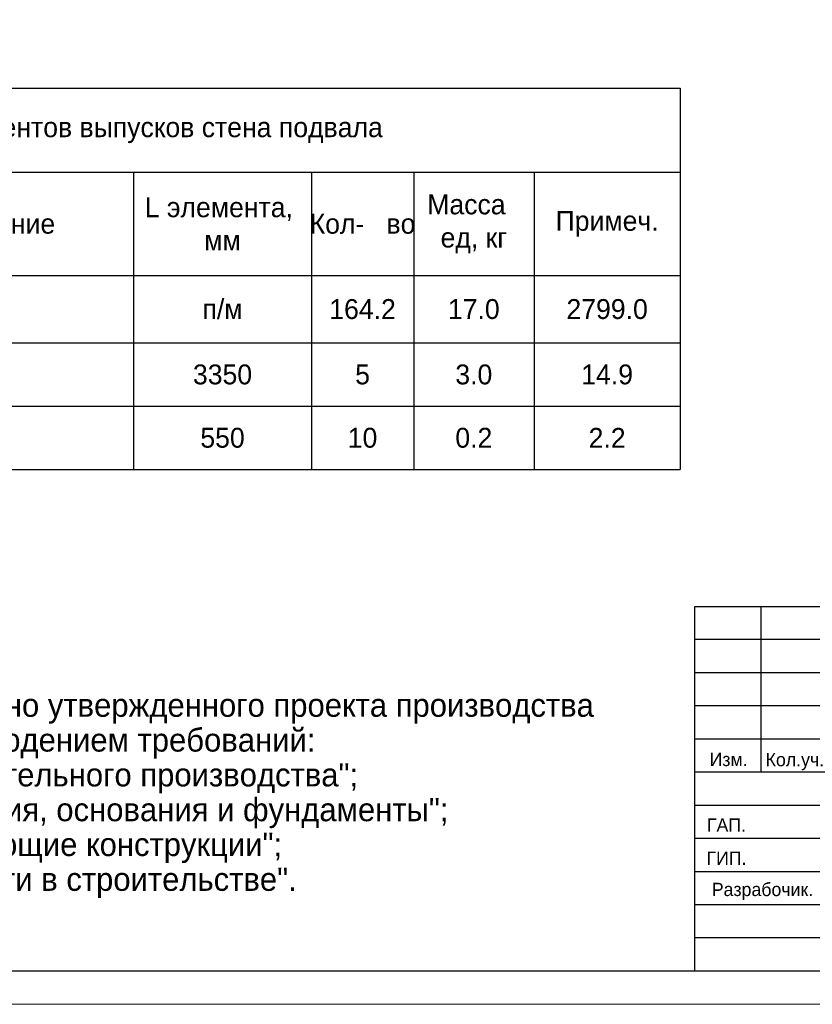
# Model space of a CAD drawing. Header units: millimetres. Extents: x -33345 to 4712671, y -3392 to 121473.
# Tile 195 of 256: x 1072009 to 1083964, y 44501 to 59351. Entities that reach past the tile are written whole.
import ezdxf

# ---------------------------------------------------------------- set-up
doc = ezdxf.new("R2010")
doc.units = ezdxf.units.MM
doc.layers.add('_линия', color=7, linetype='Continuous')
for name, color, linetype, lineweight in [('ACO-текст', 7, 'Continuous', 20), ('Lina', 7, 'Continuous', 20), ('Текст', 7, 'Continuous', 20)]:
    doc.layers.add(name, color=color, linetype=linetype, lineweight=lineweight)
doc.styles.add('ISO', font='isocpeui.ttf')
doc.styles.add('X-U-RW-01$0$StyleROMANS', font='GOTHIC.TTF')

# ---------------------------------------------------------------- blocks, each defined once
blk = doc.blocks.new('*T1618')
at = {"layer": '_линия', "color": 0, "linetype": 'ByBlock', "lineweight": -2, "transparency": 16777216}
for p, q in [((0, 0), (18579, 0)), ((0, 0), (0, -5750)), ((18579, 0), (18579, -5750)), ((0, -1266), (18579, -1266)), ((1636, -1266), (1636, -2823)), ((5184, -1266), (5184, -2823)), ((10334, -1266), (10334, -5750)), ((13015, -1266), (13015, -5750)), ((14558, -1266), (14558, -5750)), ((16373, -1266), (16373, -5750)), ((0, -2823), (18579, -2823)), ((0, -3841), (18579, -3841)), ((1636, -3841), (1636, -5750)), ((5184, -3841), (5184, -5750)), ((0, -4796), (18579, -4796)), ((0, -5750), (18579, -5750))]:
    blk.add_line(p, q, dxfattribs=at)
at = {"layer": '_линия', "color": 0, "transparency": 16777216, "char_height": 300, "attachment_point": 5, "style": 'X-U-RW-01$0$StyleROMANS'}
for s, insert, width in [('{\\C7;Спецификация элементов выпусков стена подвала}', (9289, -633), 18575.82), ('Марка поз', (818, -2045), 1633.04), ('L элемента,  мм', (11675, -2045), 2678.11), ('Кол-   во', (13787, -2045), 1539.62), ('Масса   ед, кг', (15465, -2045), 1811.84), ('Обозначение', (3410, -2045), 3545.39), ('Наименование', (7759, -2045), 5146.91), ('Примеч.', (17476, -2045), 2202.92), ('{\\C230;Выпуски из  стена подвала}', (5167, -3332), 10331.34), ('{\\C230;п/м}', (11675, -3332), 2678.11), ('{\\C230;164.2}', (13787, -3332), 1539.62), ('{\\C230;17.0}', (15465, -3332), 1811.84), ('{\\C230;2799.0}', (17476, -3332), 2202.92), ('{\\C5;%%C12АIII}', (7759, -4318), 5146.91), ('{\\C5;В-4}', (818, -4318), 1633.04), ('{\\C5;ГОСТ 34028-2016}', (3410, -4318), 3545.39), ('{\\C5;3350}', (11675, -4318), 2678.11), ('{\\C5;5}', (13787, -4318), 1539.62), ('{\\C5;3.0}', (15465, -4318), 1811.84), ('{\\C5;14.9}', (17476, -4318), 2202.92), ('{\\C5;Ос-1}', (818, -5273), 1633.04), ('{\\C5;ГОСТ 34028-2016}', (3410, -5273), 3545.39), ('{\\C5;%%C8АI}', (7759, -5273), 5146.91), ('{\\C5;550}', (11675, -5273), 2678.11), ('{\\C5;10}', (13787, -5273), 1539.62), ('{\\C5;0.2}', (15465, -5273), 1811.84), ('{\\C5;2.2}', (17476, -5273), 2202.92)]:
    blk.add_mtext(s, dxfattribs=dict(at, insert=insert, width=width))
blk = doc.blocks.new('medgor')
at = {"ltscale": 25}
for p, q in [((-44011134, 22929075), (-44011134, 22934575)), ((-44010134, 22932075), (-44010134, 22934575)), ((-44004634, 22934075), (-44011134, 22934075)), ((-43992634, 22933575), (-44011134, 22933575)), ((-44004634, 22933075), (-44011134, 22933075)), ((-44004634, 22932575), (-44011134, 22932575)), ((-43992634, 22932075), (-44011134, 22932075)), ((-44004634, 22931575), (-44011134, 22931575)), ((-44004634, 22931075), (-44011134, 22931075)), ((-43992634, 22930575), (-44011134, 22930575)), ((-44004634, 22930075), (-44011134, 22930075)), ((-44004634, 22929575), (-44011134, 22929575))]:
    blk.add_line(p, q, dxfattribs=at)
blk.add_lwpolyline([(-44011134, 22934575), (-43992634, 22934575), (-43992634, 22929075), (-44011134, 22929075)], close=True, dxfattribs=at)
at = {"layer": 'Текст', "char_height": 200, "width": 748.42, "attachment_point": 8, "style": 'X-U-RW-01$0$StyleROMANS'}
for s, insert in [('Изм.', (-44010625, 22932165)), ('Кол.уч.', (-44009625, 22932105)), ('ГАП.', (-44010657, 22931178)), ('ГИП.', (-44010657, 22930678)), ('Разрабочик.', (-44010114, 22930147))]:
    blk.add_mtext(s, dxfattribs=dict(at, insert=insert))
blk = doc.blocks.new('tryu')
at = {"layer": 'Lina', "ltscale": 10}
blk.add_lwpolyline([(-43721760, 22818632), (-43721760, 22788932), (-43763760, 22788932), (-43763760, 22818632)], close=True, dxfattribs=at)
at = {"layer": 'Lina', "lineweight": 30, "ltscale": 10}
blk.add_lwpolyline([(-43722260, 22818132), (-43722260, 22789432), (-43761760, 22789432), (-43761760, 22818132)], close=True, dxfattribs=at)

msp = doc.modelspace()

# ---------------------------------------------------------------- block references
for name, p in [('tryu', (44822951.634, -22744430.79)), ('*T1618', (1063392.979, 58317.11)), ('medgor', (45093325.745, -22884073.497))]:
    msp.add_blockref(name, p)

# ---------------------------------------------------------------- texts
at = {"color": 7, "ltscale": 500, "insert": (1063053.331, 49187.953), "char_height": 350, "width": 17971.42524, "attachment_point": 1, "line_spacing_factor": 0.9, "style": 'X-U-RW-01$0$StyleROMANS'}
msp.add_mtext('{\\C256;Работы должны осуществляться согласно утвержденного проекта производства работ подлежащего разработке, с соблюдением требований:\\P-ШНК 3.01.01-03      "Организация строительного производства";\\P-КМК 3.02.01-97     "Земляные сооружения, основания и фундаменты";\\P-КМК 3.03.01-98     "Несущие и ограждающие конструкции";\\P-КМК 3.01.02-00     "Техника безопасности в строительстве".}', dxfattribs=at)
at = {"insert": (328516.802, 47688.501), "char_height": 300, "width": 15750.75644, "attachment_point": 1, "style": 'ISO'}
msp.add_mtext('\\pi2734.5;{\\H1.33333x;Примечание:\\H1.25003x; \\P\\pi0;}1. Данный лист читать совместно с листом {\\C1;КР-3.\\P}2. Бетонирование допускается после установки всех выпускаемых стержней в вертикальные конструкции.', dxfattribs=at)
at = {"layer": 'ACO-текст', "char_height": 300, "width": 17209.24487, "attachment_point": 1, "style": 'X-U-RW-01$0$StyleROMANS'}
for insert in [(955506.076, 52767.054), (996899.537, 52636.667), (1040202.768, 52636.667)]:
    msp.add_mtext('\\A1;\\pi-600,l600,t600;1.^IСоединения пересечений стержней арматуры выполнять вязаными стальной отожженной проволокой d=0.8-1.0мм. Применение ручной электродуговой сварки не допускается!\\P{\\A0;\\C0;2.^IДанный лист см. с л. КЖ-}', dxfattribs=dict(at, insert=insert))

doc.saveas('drawing.dxf')
